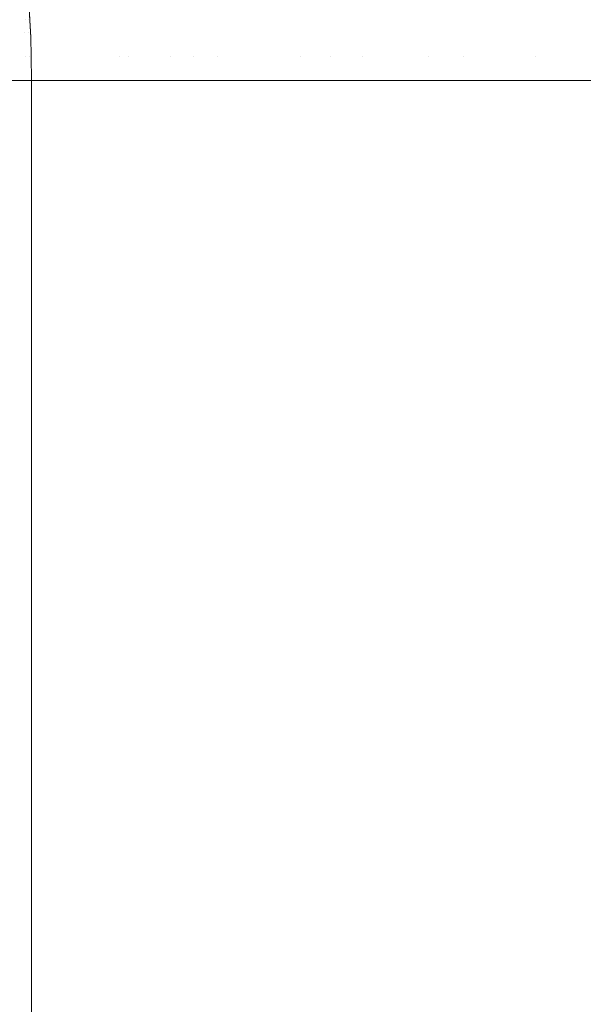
# Model space of a CAD drawing. Header units: centimetres. Extents: x -35.1 to 36.2, y 4.2 to 6.
# Tile 161 of 256: x -11.148 to -11.1111, y 5.8396 to 5.9041. Entities that reach past the tile are written whole.
import ezdxf

# ---------------------------------------------------------------- set-up
doc = ezdxf.new("R2010")
doc.units = ezdxf.units.CM
doc.header["$LTSCALE"] = 2.54
doc.layers.add('Lucido design-1', color=7, linetype='Continuous')

# ---------------------------------------------------------------- blocks, each defined once
blk = doc.blocks.new('Gruppo-4-1')
at = {"color": 7, "linetype": 'Continuous', "lineweight": 9}
for points, invisible_edges in [([(-11.147341, 5.90407, -2313.02217), (-11.147389, 5.904885, -2313.02217), (-11.147451, 5.905948, -2312.82217), (-11.147275, 5.902927, -2312.82217)], 10), ([(-11.147272, 5.903262, -2312.820607), (-11.147275, 5.902927, -2312.82217), (-11.147451, 5.905948, -2312.82217), (-11.147358, 5.904886, -2312.820606)], 13), ([(36.07398, 5.903262, -2312.322239), (36.07398, 5.904451, -2312.322265), (-34.958478, 5.904451, -2312.322265), (-34.958478, 5.903262, -2312.322239)], 10), ([(-11.148172, 5.904857, -2313.033075), (-11.147961, 5.904865, -2313.031524), (-11.147874, 5.903249, -2313.031524), (-11.148086, 5.903244, -2313.033075)], 15), ([(-11.147696, 5.903253, -2313.029971), (-11.147874, 5.903249, -2313.031524), (-11.147961, 5.904865, -2313.031524), (-11.147782, 5.904871, -2313.029971)], 15), ([(-11.147696, 5.903253, -2313.029971), (-11.147782, 5.904871, -2313.029971), (-11.147636, 5.904877, -2313.028414), (-11.147588, 5.904063, -2313.028414)], 15), ([(-11.147588, 5.904063, -2313.028414), (-11.147636, 5.904877, -2313.028414), (-11.14744, 5.904884, -2313.025294), (-11.147392, 5.904069, -2313.025294)], 15), ([(-11.147392, 5.904069, -2313.025294), (-11.14744, 5.904884, -2313.025294), (-11.147389, 5.904885, -2313.02217), (-11.147341, 5.90407, -2313.02217)], 11), ([(-11.147358, 5.904886, -2312.820606), (-11.147309, 5.904886, -2312.819042), (-11.147223, 5.903262, -2312.819044), (-11.147272, 5.903262, -2312.820607)], 15), ([(-11.147141, 5.903262, -2312.817483), (-11.147223, 5.903262, -2312.819044), (-11.147309, 5.904886, -2312.819042), (-11.147228, 5.904886, -2312.81748)], 15), ([(-11.147228, 5.904886, -2312.81748), (-11.147114, 5.904886, -2312.815919), (-11.147027, 5.903262, -2312.815923), (-11.147141, 5.903262, -2312.817483)], 15), ([(-11.14688, 5.903262, -2312.814365), (-11.147027, 5.903262, -2312.815923), (-11.147114, 5.904886, -2312.815919), (-11.146967, 5.904886, -2312.81436)], 15), ([(-11.146967, 5.904886, -2312.81436), (-11.146788, 5.904886, -2312.812805), (-11.146701, 5.903262, -2312.812811), (-11.14688, 5.903262, -2312.814365)], 15), ([(-11.14649, 5.903262, -2312.81126), (-11.146701, 5.903262, -2312.812811), (-11.146788, 5.904886, -2312.812805), (-11.146576, 5.904886, -2312.811253)], 15), ([(-11.146576, 5.904886, -2312.811253), (-11.146333, 5.904886, -2312.809704), (-11.146247, 5.903262, -2312.809712), (-11.14649, 5.903262, -2312.81126)], 15), ([(-11.145971, 5.903262, -2312.80817), (-11.146247, 5.903262, -2312.809712), (-11.146333, 5.904886, -2312.809704), (-11.146057, 5.904886, -2312.808161)], 15), ([(-11.146057, 5.904886, -2312.808161), (-11.14575, 5.904886, -2312.806622), (-11.145664, 5.903262, -2312.806632), (-11.145971, 5.903262, -2312.80817)], 15), ([(-11.145326, 5.903262, -2312.8051), (-11.145664, 5.903262, -2312.806632), (-11.14575, 5.904886, -2312.806622), (-11.145411, 5.904886, -2312.805089)], 15), ([(-11.145411, 5.904886, -2312.805089), (-11.145041, 5.904886, -2312.803562), (-11.144956, 5.903262, -2312.803574), (-11.145326, 5.903262, -2312.8051)], 15), ([(-11.144555, 5.903262, -2312.802055), (-11.144956, 5.903262, -2312.803574), (-11.145041, 5.904886, -2312.803562), (-11.14464, 5.904886, -2312.802042)], 15), ([(-11.14464, 5.904886, -2312.802042), (-11.144208, 5.904886, -2312.800529), (-11.144124, 5.903262, -2312.800543), (-11.144555, 5.903262, -2312.802055)], 15), ([(-11.143662, 5.903262, -2312.799038), (-11.144124, 5.903262, -2312.800543), (-11.144208, 5.904886, -2312.800529), (-11.143746, 5.904886, -2312.799023)], 15), ([(-11.143746, 5.904886, -2312.799023), (-11.143254, 5.904886, -2312.797526), (-11.14317, 5.903262, -2312.797542), (-11.143662, 5.903262, -2312.799038)], 15), ([(-11.142648, 5.903262, -2312.796055), (-11.14317, 5.903262, -2312.797542), (-11.143254, 5.904886, -2312.797526), (-11.142732, 5.904886, -2312.796038)], 15), ([(-11.142732, 5.904886, -2312.796038), (-11.142181, 5.904886, -2312.794559), (-11.142097, 5.903262, -2312.794576), (-11.142648, 5.903262, -2312.796055)], 15), ([(-11.141517, 5.903262, -2312.793108), (-11.142097, 5.903262, -2312.794576), (-11.142181, 5.904886, -2312.794559), (-11.1416, 5.904886, -2312.793089)], 15), ([(-11.1416, 5.904886, -2312.793089), (-11.140991, 5.904886, -2312.79163), (-11.140909, 5.903262, -2312.791649), (-11.141517, 5.903262, -2312.793108)], 15), ([(-11.139689, 5.904886, -2312.788743), (-11.139608, 5.903262, -2312.788764), (-11.140909, 5.903262, -2312.791649), (-11.140991, 5.904886, -2312.79163)], 15), ([(-11.138278, 5.904886, -2312.785902), (-11.138197, 5.903262, -2312.785925), (-11.139608, 5.903262, -2312.788764), (-11.139689, 5.904886, -2312.788743)], 15), ([(-11.136761, 5.904886, -2312.78311), (-11.136682, 5.903262, -2312.783135), (-11.138197, 5.903262, -2312.785925), (-11.138278, 5.904886, -2312.785902)], 15), ([(-11.135143, 5.904886, -2312.78037), (-11.135064, 5.903262, -2312.780397), (-11.136682, 5.903262, -2312.783135), (-11.136761, 5.904886, -2312.78311)], 15), ([(-11.133428, 5.904886, -2312.777685), (-11.13335, 5.903262, -2312.777713), (-11.135064, 5.903262, -2312.780397), (-11.135143, 5.904886, -2312.78037)], 15), ([(-11.131619, 5.904886, -2312.775057), (-11.131542, 5.903262, -2312.775087), (-11.13335, 5.903262, -2312.777713), (-11.133428, 5.904886, -2312.777685)], 15), ([(-11.129722, 5.904886, -2312.772489), (-11.129647, 5.903262, -2312.772521), (-11.131542, 5.903262, -2312.775087), (-11.131619, 5.904886, -2312.775057)], 15), ([(-11.127741, 5.904886, -2312.769983), (-11.127667, 5.903262, -2312.770017), (-11.129647, 5.903262, -2312.772521), (-11.129722, 5.904886, -2312.772489)], 15), ([(-11.12568, 5.904886, -2312.767541), (-11.125607, 5.903262, -2312.767577), (-11.127667, 5.903262, -2312.770017), (-11.127741, 5.904886, -2312.769983)], 15), ([(-11.123545, 5.904886, -2312.765165), (-11.123474, 5.903262, -2312.765202), (-11.125607, 5.903262, -2312.767577), (-11.12568, 5.904886, -2312.767541)], 15), ([(-11.12134, 5.904886, -2312.762856), (-11.12127, 5.903262, -2312.762894), (-11.123474, 5.903262, -2312.765202), (-11.123545, 5.904886, -2312.765165)], 15), ([(-11.119069, 5.904886, -2312.760614), (-11.119001, 5.903262, -2312.760654), (-11.12127, 5.903262, -2312.762894), (-11.12134, 5.904886, -2312.762856)], 15), ([(-11.116739, 5.904886, -2312.758443), (-11.116672, 5.903262, -2312.758484), (-11.119001, 5.903262, -2312.760654), (-11.119069, 5.904886, -2312.760614)], 15), ([(-11.114352, 5.904886, -2312.756341), (-11.114287, 5.903262, -2312.756383), (-11.116672, 5.903262, -2312.758484), (-11.116739, 5.904886, -2312.758443)], 15), ([(-11.111915, 5.904886, -2312.75431), (-11.111851, 5.903262, -2312.754354), (-11.114287, 5.903262, -2312.756383), (-11.114352, 5.904886, -2312.756341)], 15), ([(-11.109431, 5.904886, -2312.75235), (-11.109369, 5.903262, -2312.752395), (-11.111851, 5.903262, -2312.754354), (-11.111915, 5.904886, -2312.75431)], 15), ([(-11.147588, 5.904063, -2313.028414), (-11.147549, 5.903256, -2313.028414), (-11.147696, 5.903253, -2313.029971)], 11), ([(-11.147588, 5.904063, -2313.028414), (-11.147392, 5.904069, -2313.025294), (-11.147435, 5.903259, -2313.026855)], 11), ([(-11.147435, 5.903259, -2313.026855), (-11.147549, 5.903256, -2313.028414), (-11.147588, 5.904063, -2313.028414)], 11), ([(-11.147392, 5.904069, -2313.025294), (-11.147353, 5.903261, -2313.025294), (-11.147435, 5.903259, -2313.026855)], 11), ([(-11.147392, 5.904069, -2313.025294), (-11.147341, 5.90407, -2313.02217), (-11.147305, 5.903262, -2313.023732)], 11), ([(-11.147305, 5.903262, -2313.023732), (-11.147353, 5.903261, -2313.025294), (-11.147392, 5.904069, -2313.025294)], 11), ([(-11.147275, 5.902927, -2312.82217), (-11.147275, 5.902927, -2313.02217), (-11.147294, 5.903262, -2313.02217), (-11.147341, 5.90407, -2313.02217)], 9), ([(-11.147341, 5.90407, -2313.02217), (-11.147294, 5.903262, -2313.02217), (-11.147305, 5.903262, -2313.023732)], 10), ([(-34.958478, 5.903262, -2312.322239), (-34.958478, 5.900089, -2312.32217), (36.07398, 5.900089, -2312.32217), (36.07398, 5.903262, -2312.322239)], 8), ([(-11.148086, 5.903244, -2313.033075), (-11.147874, 5.903249, -2313.031524), (-11.147824, 5.901656, -2313.031524), (-11.148035, 5.901654, -2313.033075)], 15), ([(-11.147645, 5.901659, -2313.029971), (-11.147824, 5.901656, -2313.031524), (-11.147874, 5.903249, -2313.031524), (-11.147696, 5.903253, -2313.029971)], 15), ([(-11.147696, 5.903253, -2313.029971), (-11.147549, 5.903256, -2313.028414), (-11.147498, 5.90166, -2313.028414), (-11.147645, 5.901659, -2313.029971)], 15), ([(-11.147384, 5.901662, -2313.026855), (-11.147498, 5.90166, -2313.028414), (-11.147549, 5.903256, -2313.028414), (-11.147435, 5.903259, -2313.026855)], 15), ([(-11.147435, 5.903259, -2313.026855), (-11.147353, 5.903261, -2313.025294), (-11.147303, 5.901663, -2313.025294), (-11.147384, 5.901662, -2313.026855)], 15), ([(-11.147254, 5.901663, -2313.023732), (-11.147303, 5.901663, -2313.025294), (-11.147353, 5.903261, -2313.025294), (-11.147305, 5.903262, -2313.023732)], 15), ([(-11.147305, 5.903262, -2313.023732), (-11.147294, 5.903262, -2313.02217), (-11.147275, 5.902927, -2313.02217)], 9), ([(-11.147275, 5.902927, -2313.02217), (-11.147251, 5.901663, -2313.02217), (-11.147254, 5.901663, -2313.023732), (-11.147305, 5.903262, -2313.023732)], 14), ([(-11.147221, 5.901663, -2312.820607), (-11.147251, 5.901663, -2312.82217), (-11.147275, 5.902927, -2312.82217), (-11.147272, 5.903262, -2312.820607)], 13), ([(-11.147272, 5.903262, -2312.820607), (-11.147223, 5.903262, -2312.819044), (-11.147172, 5.901663, -2312.819045), (-11.147221, 5.901663, -2312.820607)], 15), ([(-11.14709, 5.901663, -2312.817484), (-11.147172, 5.901663, -2312.819045), (-11.147223, 5.903262, -2312.819044), (-11.147141, 5.903262, -2312.817483)], 15), ([(-11.147141, 5.903262, -2312.817483), (-11.147027, 5.903262, -2312.815923), (-11.146976, 5.901663, -2312.815925), (-11.14709, 5.901663, -2312.817484)], 15), ([(-11.14683, 5.901663, -2312.814368), (-11.146976, 5.901663, -2312.815925), (-11.147027, 5.903262, -2312.815923), (-11.14688, 5.903262, -2312.814365)], 15), ([(-11.14688, 5.903262, -2312.814365), (-11.146701, 5.903262, -2312.812811), (-11.146651, 5.901663, -2312.812814), (-11.14683, 5.901663, -2312.814368)], 15), ([(-11.14644, 5.901663, -2312.811264), (-11.146651, 5.901663, -2312.812814), (-11.146701, 5.903262, -2312.812811), (-11.14649, 5.903262, -2312.81126)], 15), ([(-11.14649, 5.903262, -2312.81126), (-11.146247, 5.903262, -2312.809712), (-11.146196, 5.901663, -2312.809717), (-11.14644, 5.901663, -2312.811264)], 15), ([(-11.145921, 5.901663, -2312.808175), (-11.146196, 5.901663, -2312.809717), (-11.146247, 5.903262, -2312.809712), (-11.145971, 5.903262, -2312.80817)], 15), ([(-11.145971, 5.903262, -2312.80817), (-11.145664, 5.903262, -2312.806632), (-11.145614, 5.901663, -2312.806638), (-11.145921, 5.901663, -2312.808175)], 15), ([(-11.145276, 5.901663, -2312.805106), (-11.145614, 5.901663, -2312.806638), (-11.145664, 5.903262, -2312.806632), (-11.145326, 5.903262, -2312.8051)], 15), ([(-11.145326, 5.903262, -2312.8051), (-11.144956, 5.903262, -2312.803574), (-11.144906, 5.901663, -2312.803581), (-11.145276, 5.901663, -2312.805106)], 15), ([(-11.144506, 5.901663, -2312.802062), (-11.144906, 5.901663, -2312.803581), (-11.144956, 5.903262, -2312.803574), (-11.144555, 5.903262, -2312.802055)], 15), ([(-11.144555, 5.903262, -2312.802055), (-11.144124, 5.903262, -2312.800543), (-11.144074, 5.901663, -2312.800551), (-11.144506, 5.901663, -2312.802062)], 15), ([(-11.143613, 5.901663, -2312.799047), (-11.144074, 5.901663, -2312.800551), (-11.144124, 5.903262, -2312.800543), (-11.143662, 5.903262, -2312.799038)], 15), ([(-11.143662, 5.903262, -2312.799038), (-11.14317, 5.903262, -2312.797542), (-11.143121, 5.901663, -2312.797552), (-11.143613, 5.901663, -2312.799047)], 15), ([(-11.142599, 5.901663, -2312.796065), (-11.143121, 5.901663, -2312.797552), (-11.14317, 5.903262, -2312.797542), (-11.142648, 5.903262, -2312.796055)], 15), ([(-11.142648, 5.903262, -2312.796055), (-11.142097, 5.903262, -2312.794576), (-11.142049, 5.901663, -2312.794587), (-11.142599, 5.901663, -2312.796065)], 15), ([(-11.141469, 5.901663, -2312.793119), (-11.142049, 5.901663, -2312.794587), (-11.142097, 5.903262, -2312.794576), (-11.141517, 5.903262, -2312.793108)], 15), ([(-11.141517, 5.903262, -2312.793108), (-11.140909, 5.903262, -2312.791649), (-11.14086, 5.901663, -2312.791661), (-11.141469, 5.901663, -2312.793119)], 15), ([(-11.14086, 5.901663, -2312.791661), (-11.140909, 5.903262, -2312.791649), (-11.139608, 5.903262, -2312.788764), (-11.13956, 5.901663, -2312.788777)], 15), ([(-11.13956, 5.901663, -2312.788777), (-11.139608, 5.903262, -2312.788764), (-11.138197, 5.903262, -2312.785925), (-11.13815, 5.901663, -2312.785939)], 15), ([(-11.13815, 5.901663, -2312.785939), (-11.138197, 5.903262, -2312.785925), (-11.136682, 5.903262, -2312.783135), (-11.136635, 5.901663, -2312.78315)], 15), ([(-11.136635, 5.901663, -2312.78315), (-11.136682, 5.903262, -2312.783135), (-11.135064, 5.903262, -2312.780397), (-11.135018, 5.901663, -2312.780413)], 15), ([(-11.135018, 5.901663, -2312.780413), (-11.135064, 5.903262, -2312.780397), (-11.13335, 5.903262, -2312.777713), (-11.133304, 5.901663, -2312.77773)], 15), ([(-11.133304, 5.901663, -2312.77773), (-11.13335, 5.903262, -2312.777713), (-11.131542, 5.903262, -2312.775087), (-11.131498, 5.901663, -2312.775105)], 15), ([(-11.131498, 5.901663, -2312.775105), (-11.131542, 5.903262, -2312.775087), (-11.129647, 5.903262, -2312.772521), (-11.129602, 5.901663, -2312.77254)], 15), ([(-11.129602, 5.901663, -2312.77254), (-11.129647, 5.903262, -2312.772521), (-11.127667, 5.903262, -2312.770017), (-11.127623, 5.901663, -2312.770037)], 15), ([(-11.127623, 5.901663, -2312.770037), (-11.127667, 5.903262, -2312.770017), (-11.125607, 5.903262, -2312.767577), (-11.125565, 5.901663, -2312.767597)], 15), ([(-11.125565, 5.901663, -2312.767597), (-11.125607, 5.903262, -2312.767577), (-11.123474, 5.903262, -2312.765202), (-11.123432, 5.901663, -2312.765223)], 15), ([(-11.123432, 5.901663, -2312.765223), (-11.123474, 5.903262, -2312.765202), (-11.12127, 5.903262, -2312.762894), (-11.121229, 5.901663, -2312.762916)], 15), ([(-11.121229, 5.901663, -2312.762916), (-11.12127, 5.903262, -2312.762894), (-11.119001, 5.903262, -2312.760654), (-11.118961, 5.901663, -2312.760678)], 15), ([(-11.118961, 5.901663, -2312.760678), (-11.119001, 5.903262, -2312.760654), (-11.116672, 5.903262, -2312.758484), (-11.116633, 5.901663, -2312.758508)], 15), ([(-11.116633, 5.901663, -2312.758508), (-11.116672, 5.903262, -2312.758484), (-11.114287, 5.903262, -2312.756383), (-11.114249, 5.901663, -2312.756408)], 15), ([(-11.114249, 5.901663, -2312.756408), (-11.114287, 5.903262, -2312.756383), (-11.111851, 5.903262, -2312.754354), (-11.111814, 5.901663, -2312.754379)], 15), ([(-11.111814, 5.901663, -2312.754379), (-11.111851, 5.903262, -2312.754354), (-11.109369, 5.903262, -2312.752395), (-11.109333, 5.901663, -2312.752421)], 15), ([(-11.147251, 5.901663, -2313.02217), (-11.147275, 5.902927, -2313.02217), (-11.147275, 5.902927, -2312.82217), (-11.147251, 5.901663, -2312.82217)], 10), ([(-11.148035, 5.901654, -2313.033075), (-11.147824, 5.901656, -2313.031524), (-11.147801, 5.900089, -2313.031471), (-11.148252, 5.900089, -2313.034561)], 11), ([(-11.147801, 5.900089, -2313.031471), (-11.147824, 5.901656, -2313.031524), (-11.147645, 5.901659, -2313.029971)], 11), ([(-11.147479, 5.900089, -2313.028379), (-11.147801, 5.900089, -2313.031471), (-11.147645, 5.901659, -2313.029971)], 10), ([(-11.147645, 5.901659, -2313.029971), (-11.147498, 5.90166, -2313.028414), (-11.147479, 5.900089, -2313.028379)], 11), ([(-11.147479, 5.900089, -2313.028379), (-11.147498, 5.90166, -2313.028414), (-11.147384, 5.901662, -2313.026855)], 11), ([(-11.147286, 5.900089, -2313.025294), (-11.147479, 5.900089, -2313.028379), (-11.147384, 5.901662, -2313.026855)], 10), ([(-11.147384, 5.901662, -2313.026855), (-11.147303, 5.901663, -2313.025294), (-11.147286, 5.900089, -2313.025294)], 11), ([(-11.147253, 5.900089, -2313.023732), (-11.147286, 5.900089, -2313.025294), (-11.147303, 5.901663, -2313.025294), (-11.147254, 5.901663, -2313.023732)], 14), ([(-11.147253, 5.900089, -2313.023732), (-11.147254, 5.901663, -2313.023732), (-11.147251, 5.901663, -2313.02217)], 11), ([(-11.147251, 5.901663, -2313.02217), (-11.147221, 5.900089, -2313.02217), (-11.147253, 5.900089, -2313.023732)], 8), ([(-11.147251, 5.901663, -2312.82217), (-11.147221, 5.900089, -2312.82217), (-11.147221, 5.900089, -2313.02217), (-11.147251, 5.901663, -2313.02217)], 8), ([(-11.147198, 5.900089, -2312.820608), (-11.147221, 5.900089, -2312.82217), (-11.147251, 5.901663, -2312.82217), (-11.147221, 5.901663, -2312.820607)], 12), ([(-11.147221, 5.901663, -2312.820607), (-11.147172, 5.901663, -2312.819045), (-11.147188, 5.900089, -2312.819963), (-11.147198, 5.900089, -2312.820608)], 11), ([(-11.147032, 5.900089, -2312.816852), (-11.147188, 5.900089, -2312.819963), (-11.147172, 5.901663, -2312.819045), (-11.14709, 5.901663, -2312.817484)], 14), ([(-11.14709, 5.901663, -2312.817484), (-11.146976, 5.901663, -2312.815925), (-11.147032, 5.900089, -2312.816852)], 11), ([(-11.146744, 5.900089, -2312.813732), (-11.147032, 5.900089, -2312.816852), (-11.146976, 5.901663, -2312.815925), (-11.14683, 5.901663, -2312.814368)], 14), ([(-11.14683, 5.901663, -2312.814368), (-11.146651, 5.901663, -2312.812814), (-11.146744, 5.900089, -2312.813732)], 11), ([(-11.146323, 5.900089, -2312.810601), (-11.146744, 5.900089, -2312.813732), (-11.146651, 5.901663, -2312.812814), (-11.14644, 5.901663, -2312.811264)], 14), ([(-11.14644, 5.901663, -2312.811264), (-11.146196, 5.901663, -2312.809717), (-11.146323, 5.900089, -2312.810601)], 11), ([(-11.145765, 5.900089, -2312.807458), (-11.146323, 5.900089, -2312.810601), (-11.146196, 5.901663, -2312.809717), (-11.145921, 5.901663, -2312.808175)], 14), ([(-11.145921, 5.901663, -2312.808175), (-11.145614, 5.901663, -2312.806638), (-11.145765, 5.900089, -2312.807458)], 11), ([(-11.145068, 5.900089, -2312.8043), (-11.145765, 5.900089, -2312.807458), (-11.145614, 5.901663, -2312.806638), (-11.145276, 5.901663, -2312.805106)], 14), ([(-11.145276, 5.901663, -2312.805106), (-11.144906, 5.901663, -2312.803581), (-11.145068, 5.900089, -2312.8043)], 11), ([(-11.144225, 5.900089, -2312.801127), (-11.145068, 5.900089, -2312.8043), (-11.144906, 5.901663, -2312.803581), (-11.144506, 5.901663, -2312.802062)], 14), ([(-11.144506, 5.901663, -2312.802062), (-11.144074, 5.901663, -2312.800551), (-11.144225, 5.900089, -2312.801127)], 11), ([(-11.143233, 5.900089, -2312.797936), (-11.144225, 5.900089, -2312.801127), (-11.144074, 5.901663, -2312.800551), (-11.143613, 5.901663, -2312.799047)], 14), ([(-11.143613, 5.901663, -2312.799047), (-11.143121, 5.901663, -2312.797552), (-11.143233, 5.900089, -2312.797936)], 11), ([(-11.142086, 5.900089, -2312.794728), (-11.143233, 5.900089, -2312.797936), (-11.143121, 5.901663, -2312.797552), (-11.142599, 5.901663, -2312.796065)], 14), ([(-11.142599, 5.901663, -2312.796065), (-11.142049, 5.901663, -2312.794587), (-11.14203, 5.900089, -2312.794591), (-11.142086, 5.900089, -2312.794728)], 11), ([(-11.14203, 5.900089, -2312.794591), (-11.142049, 5.901663, -2312.794587), (-11.141469, 5.901663, -2312.793119)], 11), ([(-11.141469, 5.901663, -2312.793119), (-11.14086, 5.901663, -2312.791661), (-11.140841, 5.900089, -2312.791666), (-11.14203, 5.900089, -2312.794591)], 11), ([(-11.14086, 5.901663, -2312.791661), (-11.13956, 5.901663, -2312.788777), (-11.139294, 5.900089, -2312.788258), (-11.140775, 5.900089, -2312.791502)], 11), ([(-11.140775, 5.900089, -2312.791502), (-11.140841, 5.900089, -2312.791666), (-11.14086, 5.901663, -2312.791661)], 10), ([(-11.139294, 5.900089, -2312.788258), (-11.13956, 5.901663, -2312.788777), (-11.13815, 5.901663, -2312.785939)], 11), ([(-11.13815, 5.901663, -2312.785939), (-11.137634, 5.900089, -2312.784995), (-11.139294, 5.900089, -2312.788258)], 9), ([(-11.137634, 5.900089, -2312.784995), (-11.13815, 5.901663, -2312.785939), (-11.136635, 5.901663, -2312.78315)], 11), ([(-11.136635, 5.901663, -2312.78315), (-11.135785, 5.900089, -2312.781715), (-11.137634, 5.900089, -2312.784995)], 9), ([(-11.135018, 5.901663, -2312.780413), (-11.135785, 5.900089, -2312.781715), (-11.136635, 5.901663, -2312.78315)], 11), ([(-11.133738, 5.900089, -2312.778419), (-11.135785, 5.900089, -2312.781715), (-11.135018, 5.901663, -2312.780413)], 10), ([(-11.135018, 5.901663, -2312.780413), (-11.133304, 5.901663, -2312.77773), (-11.133738, 5.900089, -2312.778419)], 11), ([(-11.131498, 5.901663, -2312.775105), (-11.131483, 5.900089, -2312.775111), (-11.133738, 5.900089, -2312.778419), (-11.133304, 5.901663, -2312.77773)], 13), ([(-11.129602, 5.901663, -2312.77254), (-11.129577, 5.900089, -2312.772555), (-11.131483, 5.900089, -2312.775111), (-11.131498, 5.901663, -2312.775105)], 13), ([(-11.129068, 5.900089, -2312.771873), (-11.129602, 5.901663, -2312.77254), (-11.127623, 5.901663, -2312.770037)], 11), ([(-11.129068, 5.900089, -2312.771873), (-11.129577, 5.900089, -2312.772555), (-11.129602, 5.901663, -2312.77254)], 10), ([(-11.127623, 5.901663, -2312.770037), (-11.126364, 5.900089, -2312.768549), (-11.129068, 5.900089, -2312.771873)], 9), ([(-11.125565, 5.901663, -2312.767597), (-11.126364, 5.900089, -2312.768549), (-11.127623, 5.901663, -2312.770037)], 11), ([(-11.123418, 5.900089, -2312.76523), (-11.126364, 5.900089, -2312.768549), (-11.125565, 5.901663, -2312.767597)], 10), ([(-11.125565, 5.901663, -2312.767597), (-11.123432, 5.901663, -2312.765223), (-11.123418, 5.900089, -2312.76523)], 11), ([(-11.123418, 5.900089, -2312.76523), (-11.123432, 5.901663, -2312.765223), (-11.121229, 5.901663, -2312.762916)], 11), ([(-11.121229, 5.901663, -2312.762916), (-11.1212, 5.900089, -2312.762939), (-11.123418, 5.900089, -2312.76523)], 9), ([(-11.121229, 5.901663, -2312.762916), (-11.118961, 5.901663, -2312.760678), (-11.120204, 5.900089, -2312.761909)], 11), ([(-11.120204, 5.900089, -2312.761909), (-11.1212, 5.900089, -2312.762939), (-11.121229, 5.901663, -2312.762916)], 10), ([(-11.116723, 5.900089, -2312.758609), (-11.120204, 5.900089, -2312.761909), (-11.118961, 5.901663, -2312.760678)], 10), ([(-11.118961, 5.901663, -2312.760678), (-11.116633, 5.901663, -2312.758508), (-11.116723, 5.900089, -2312.758609)], 11), ([(-11.116723, 5.900089, -2312.758609), (-11.116633, 5.901663, -2312.758508), (-11.114249, 5.901663, -2312.756408)], 11), ([(-11.114249, 5.901663, -2312.756408), (-11.112957, 5.900089, -2312.755337), (-11.116723, 5.900089, -2312.758609)], 9), ([(-11.111814, 5.901663, -2312.754379), (-11.112957, 5.900089, -2312.755337), (-11.114249, 5.901663, -2312.756408)], 11), ([(-11.109333, 5.901663, -2312.752421), (-11.108894, 5.900089, -2312.752104), (-11.112957, 5.900089, -2312.755337), (-11.111814, 5.901663, -2312.754379)], 13), ([(-11.148252, 5.900089, -2313.034561), (-11.147801, 5.900089, -2313.031471), (-11.147801, 4.700089, -2313.031471), (-11.148126, 4.700089, -2313.0337)], 10), ([(-11.147801, 5.900089, -2313.031471), (-11.147479, 5.900089, -2313.028379), (-11.147479, 4.700089, -2313.028379), (-11.147677, 4.700089, -2313.030285)], 10), ([(-11.147677, 4.700089, -2313.030285), (-11.147801, 4.700089, -2313.031471), (-11.147801, 5.900089, -2313.031471)], 10), ([(-11.147479, 5.900089, -2313.028379), (-11.147286, 5.900089, -2313.025284), (-11.147286, 4.700089, -2313.025284), (-11.147391, 4.700089, -2313.026966)], 10), ([(-11.147391, 4.700089, -2313.026966), (-11.147479, 4.700089, -2313.028379), (-11.147479, 5.900089, -2313.028379)], 10), ([(-11.147254, 4.700089, -2313.023744), (-11.147286, 4.700089, -2313.025284), (-11.147286, 5.900089, -2313.025284), (-11.147253, 5.900089, -2313.023732)], 10), ([(-11.147253, 5.900089, -2313.023732), (-11.147221, 5.900089, -2313.02217), (-11.147221, 4.700089, -2313.02217), (-11.147254, 4.700089, -2313.023744)], 8), ([(-11.147188, 4.700089, -2312.819963), (-11.147221, 4.700089, -2312.82217), (-11.147221, 5.900089, -2312.82217), (-11.147198, 5.900089, -2312.820608)], 8), ([(-11.147198, 5.900089, -2312.820608), (-11.147188, 5.900089, -2312.819963), (-11.147188, 4.700089, -2312.819963)], 10), ([(-11.147188, 5.900089, -2312.819963), (-11.147032, 5.900089, -2312.816852), (-11.147032, 4.700089, -2312.816852), (-11.147075, 4.700089, -2312.817713)], 10), ([(-11.147075, 4.700089, -2312.817713), (-11.147188, 4.700089, -2312.81995), (-11.147188, 4.700089, -2312.819963), (-11.147188, 5.900089, -2312.819963)], 12), ([(-11.147032, 4.700089, -2312.816852), (-11.147032, 5.900089, -2312.816852), (-11.146744, 5.900089, -2312.813732), (-11.146744, 4.700089, -2312.813732)], 5), ([(-11.146744, 5.900089, -2312.813732), (-11.146323, 5.900089, -2312.810601), (-11.146323, 4.700089, -2312.810601), (-11.14667, 4.700089, -2312.813186)], 10), ([(-11.14667, 4.700089, -2312.813186), (-11.146744, 4.700089, -2312.813732), (-11.146744, 5.900089, -2312.813732)], 10), ([(-11.146323, 5.900089, -2312.810601), (-11.145765, 5.900089, -2312.807458), (-11.145765, 4.700089, -2312.807458), (-11.145968, 4.700089, -2312.808603)], 10), ([(-11.145968, 4.700089, -2312.808603), (-11.146323, 4.700089, -2312.810601), (-11.146323, 5.900089, -2312.810601)], 10), ([(-11.145765, 4.700089, -2312.807458), (-11.145765, 5.900089, -2312.807458), (-11.145068, 5.900089, -2312.8043), (-11.145068, 4.700089, -2312.8043)], 5), ([(-11.145068, 5.900089, -2312.8043), (-11.144225, 5.900089, -2312.801127), (-11.144225, 4.700089, -2312.801127), (-11.144981, 4.700089, -2312.803975)], 10), ([(-11.144981, 4.700089, -2312.803975), (-11.145068, 4.700089, -2312.8043), (-11.145068, 5.900089, -2312.8043)], 10), ([(-11.144225, 5.900089, -2312.801127), (-11.143233, 5.900089, -2312.797936), (-11.143233, 4.700089, -2312.797936), (-11.143665, 4.700089, -2312.799325)], 10), ([(-11.143665, 4.700089, -2312.799325), (-11.144225, 4.700089, -2312.801127), (-11.144225, 5.900089, -2312.801127)], 10), ([(-11.143233, 4.700089, -2312.797936), (-11.143233, 5.900089, -2312.797936), (-11.142086, 5.900089, -2312.794728), (-11.142086, 4.700089, -2312.794728)], 5), ([(-11.142056, 4.700089, -2312.794655), (-11.142086, 4.700089, -2312.794728), (-11.142086, 5.900089, -2312.794728), (-11.14203, 5.900089, -2312.794591)], 10), ([(-11.140775, 4.700089, -2312.791502), (-11.142056, 4.700089, -2312.794655), (-11.14203, 5.900089, -2312.794591), (-11.140841, 5.900089, -2312.791666)], 10), ([(-11.140841, 5.900089, -2312.791666), (-11.140775, 5.900089, -2312.791502), (-11.140775, 4.700089, -2312.791502)], 10), ([(-11.140775, 5.900089, -2312.791502), (-11.139294, 5.900089, -2312.788258), (-11.139294, 4.700089, -2312.788258), (-11.14009, 4.700089, -2312.790003)], 10), ([(-11.14009, 4.700089, -2312.790003), (-11.140775, 4.700089, -2312.791502), (-11.140775, 5.900089, -2312.791502)], 10), ([(-11.139294, 5.900089, -2312.788258), (-11.137634, 5.900089, -2312.784995), (-11.137634, 4.700089, -2312.784995), (-11.137822, 4.700089, -2312.785364)], 10), ([(-11.137822, 4.700089, -2312.785364), (-11.139294, 4.700089, -2312.788258), (-11.139294, 5.900089, -2312.788258)], 10), ([(-11.137634, 4.700089, -2312.784995), (-11.137634, 5.900089, -2312.784995), (-11.135785, 5.900089, -2312.781715), (-11.135785, 4.700089, -2312.781715)], 5), ([(-11.135785, 5.900089, -2312.781715), (-11.133738, 5.900089, -2312.778419), (-11.133738, 4.700089, -2312.778419), (-11.135204, 4.700089, -2312.780778)], 10), ([(-11.135204, 4.700089, -2312.780778), (-11.135785, 4.700089, -2312.781715), (-11.135785, 5.900089, -2312.781715)], 10), ([(-11.133738, 5.900089, -2312.778419), (-11.131483, 5.900089, -2312.775111), (-11.131483, 4.700089, -2312.775111), (-11.132261, 4.700089, -2312.776251)], 10), ([(-11.132261, 4.700089, -2312.776251), (-11.133738, 4.700089, -2312.778419), (-11.133738, 5.900089, -2312.778419)], 10), ([(-11.129068, 4.700089, -2312.771873), (-11.131483, 4.700089, -2312.775111), (-11.131483, 5.900089, -2312.775111), (-11.129577, 5.900089, -2312.772555)], 10), ([(-11.129577, 5.900089, -2312.772555), (-11.129068, 5.900089, -2312.771873), (-11.129068, 4.700089, -2312.771873)], 10), ([(-11.129068, 5.900089, -2312.771873), (-11.126364, 5.900089, -2312.768549), (-11.126364, 4.700089, -2312.768549), (-11.127236, 4.700089, -2312.76962)], 10), ([(-11.127236, 4.700089, -2312.76962), (-11.129005, 4.700089, -2312.771795), (-11.129068, 5.900089, -2312.771873)], 10), ([(-11.129005, 4.700089, -2312.771795), (-11.129068, 4.700089, -2312.771873), (-11.129068, 5.900089, -2312.771873)], 10), ([(-11.126364, 5.900089, -2312.768549), (-11.123413, 5.900089, -2312.765225), (-11.123413, 4.700089, -2312.765225), (-11.1254, 4.700089, -2312.767463)], 10), ([(-11.1254, 4.700089, -2312.767463), (-11.126364, 4.700089, -2312.768549), (-11.126364, 5.900089, -2312.768549)], 10), ([(-11.121493, 4.700089, -2312.763241), (-11.123413, 4.700089, -2312.765225), (-11.123413, 5.900089, -2312.765225), (-11.1212, 5.900089, -2312.762939)], 10), ([(-11.1212, 5.900089, -2312.762939), (-11.120204, 5.900089, -2312.761909), (-11.120204, 4.700089, -2312.761909), (-11.121493, 4.700089, -2312.763241)], 10), ([(-11.120204, 5.900089, -2312.761909), (-11.116723, 5.900089, -2312.758609), (-11.116723, 4.700089, -2312.758609), (-11.117294, 4.700089, -2312.75915)], 10), ([(-11.117294, 4.700089, -2312.75915), (-11.120204, 4.700089, -2312.761909), (-11.120204, 5.900089, -2312.761909)], 10), ([(-11.116723, 4.700089, -2312.758609), (-11.116723, 5.900089, -2312.758609), (-11.112957, 5.900089, -2312.755337), (-11.112957, 4.700089, -2312.755337)], 5), ([(-11.112957, 5.900089, -2312.755337), (-11.108894, 5.900089, -2312.752104), (-11.108894, 4.700089, -2312.752104), (-11.112805, 4.700089, -2312.755216)], 10), ([(-11.112805, 4.700089, -2312.755216), (-11.112957, 4.700089, -2312.755337), (-11.112957, 5.900089, -2312.755337)], 10)]:
    blk.add_3dface(points, dxfattribs=dict(at, invisible_edges=invisible_edges))
for points in [[(-34.958478, 5.900089, -2312.32217), (-34.958478, 4.300089, -2312.32217), (36.07398, 4.300089, -2312.32217), (36.07398, 5.900089, -2312.32217)], [(-11.147221, 4.700089, -2313.02217), (-11.147221, 5.900089, -2313.02217), (-11.147221, 5.900089, -2312.82217), (-11.147221, 4.700089, -2312.82217)]]:
    blk.add_3dface(points, dxfattribs=at)

msp = doc.modelspace()

# ---------------------------------------------------------------- block references
at = {"layer": 'Lucido design-1', "color": 7}
msp.add_blockref('Gruppo-4-1', (0, 0), dxfattribs=at)

doc.saveas('drawing.dxf')
